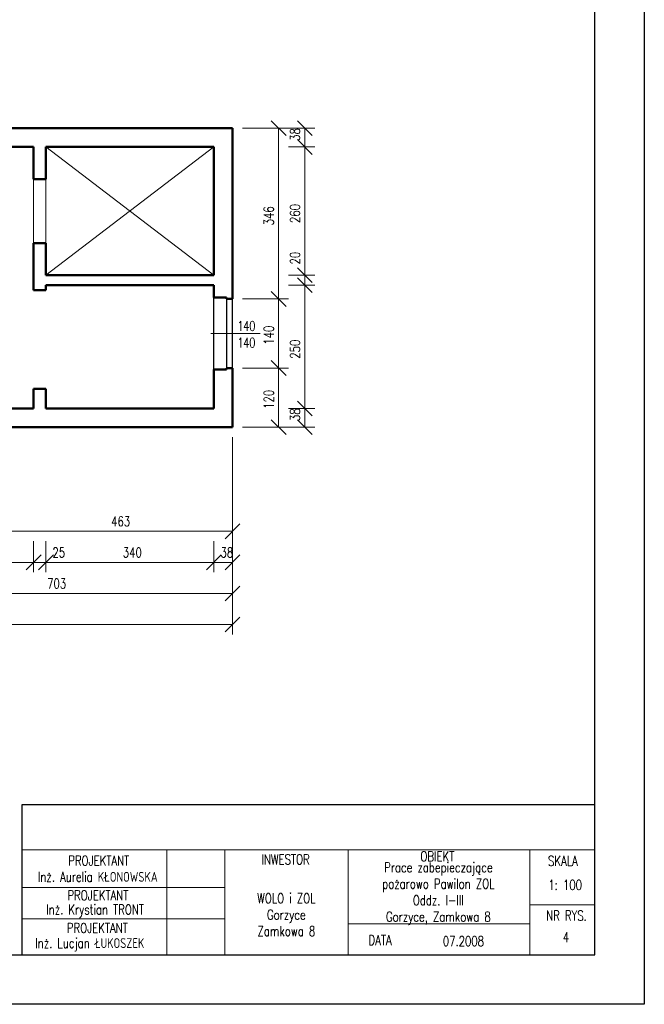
# Model space of a CAD drawing. Header units: millimetres. Extents: x -56112 to 30506, y -136199 to -2178.
# Tile 15 of 45: x 17851 to 30506, y -136199 to -116246. Entities that reach past the tile are written whole.
import ezdxf
from ezdxf.enums import TextEntityAlignment as Align

# ---------------------------------------------------------------- set-up
doc = ezdxf.new("R2010")
doc.units = ezdxf.units.MM
doc.header["$LTSCALE"] = 10
doc.header["$MEASUREMENT"] = 0
doc.header["$PDMODE"] = 35
doc.layers.get('0').update_dxf_attribs({"lineweight": 15})
for name, color, linetype, lineweight in [('L001', 1, 'Continuous', 18), ('L002', 2, 'Continuous', 25), ('L003', 3, 'Continuous', 50)]:
    doc.layers.add(name, color=color, linetype=linetype, lineweight=lineweight)
doc.layers.add('L004', color=4, linetype='Continuous')
doc.styles.get("Standard").update_dxf_attribs({"font": 'simplex.shx', "width": 0.75, "height": 200})
doc.dimstyles.new('1_100', dxfattribs={"dimtxt": 200, "dimasz": 300, "dimexe": 200, "dimexo": 200, "dimgap": 100, "dimtad": 1, "dimdec": 0, "dimlfac": 0.1, "dimtxsty": 'Standard', "dimblk": 'OBLIQUE', "dimcen": 250, "dimdle": 2, "dimclrt": 2, "dimadec": 0, "dimazin": 0, "dimtfac": 1, "dimtdec": 0, "dimtmove": 1, "dimatfit": 3, "dimfxl": 1, "dimarcsym": 0})

# ---------------------------------------------------------------- blocks, each defined once
blk = doc.blocks.new('_Oblique')
at = {"layer": 'L004', "color": 0, "lineweight": -2}
blk.add_line((-0.5, -0.5), (0.5, 0.5), dxfattribs=at)
blk = doc.blocks.new('*D1693')
at = {"layer": 'Defpoints'}
for p in [(22164, -126203), (23630, -126203), (23630, -126336), (23098, -126583)]:
    blk.add_point(p, dxfattribs=at)
at = {"layer": 'L001'}
for p, q in [((22364, -126203), (23830, -126203)), ((23630, -126201), (23630, -126203)), ((23630, -126583), (23630, -126203)), ((23298, -126583), (23830, -126583)), ((23630, -126585), (23630, -126583))]:
    blk.add_line(p, q, dxfattribs=at)
at = {"layer": 'L001', "xscale": 300, "yscale": 300, "zscale": 300}
for p, rotation in [((23630, -126203), 270), ((23630, -126583), 90)]:
    blk.add_blockref('_Oblique', p, dxfattribs=dict(at, rotation=rotation))
at = {"layer": 'L001', "color": 2, "linetype": 'Continuous', "width": 0.75}
blk.add_text('38', height=200, rotation=90, dxfattribs=at).set_placement((23430, -126458), align=Align.MIDDLE_LEFT)
blk = doc.blocks.new('*D1694')
at = {"layer": 'Defpoints'}
for p in [(23098, -131883), (23630, -131883), (23630, -132016), (22164, -132263)]:
    blk.add_point(p, dxfattribs=at)
at = {"layer": 'L001'}
for p, q in [((23298, -131883), (23830, -131883)), ((23630, -131881), (23630, -131883)), ((23630, -132263), (23630, -131883)), ((22364, -132263), (23830, -132263)), ((23630, -132265), (23630, -132263))]:
    blk.add_line(p, q, dxfattribs=at)
at = {"layer": 'L001', "xscale": 300, "yscale": 300, "zscale": 300}
for p, rotation in [((23630, -131883), 270), ((23630, -132263), 90)]:
    blk.add_blockref('_Oblique', p, dxfattribs=dict(at, rotation=rotation))
at = {"layer": 'L001', "color": 2, "linetype": 'Continuous', "width": 0.75}
blk.add_text('38', height=200, rotation=90, dxfattribs=at).set_placement((23430, -132138), align=Align.MIDDLE_LEFT)
blk = doc.blocks.new('*D2023')
at = {"layer": 'Defpoints'}
for p in [(22164, -126203), (23098, -126203), (22897, -127982), (22164, -129663)]:
    blk.add_point(p, dxfattribs=at)
at = {"layer": 'L001'}
for p, q in [((22364, -126203), (23298, -126203)), ((23098, -129663), (23098, -126203)), ((22364, -129663), (23298, -129663))]:
    blk.add_line(p, q, dxfattribs=at)
at = {"layer": 'L001', "xscale": 300, "yscale": 300, "zscale": 300}
for p, rotation in [((23098, -126203), 90), ((23098, -129663), 270)]:
    blk.add_blockref('_Oblique', p, dxfattribs=dict(at, rotation=rotation))
at = {"layer": 'L001', "color": 2, "linetype": 'Continuous', "width": 0.75}
blk.add_text('346', height=200, rotation=90, dxfattribs=at).set_placement((22897, -128171), align=Align.MIDDLE_LEFT)
blk = doc.blocks.new('*D2024')
at = {"layer": 'Defpoints'}
for p in [(22164, -129663), (23098, -129663), (22897, -130412), (22164, -131063)]:
    blk.add_point(p, dxfattribs=at)
at = {"layer": 'L001'}
for p, q in [((22364, -129663), (23298, -129663)), ((23098, -131063), (23098, -129663)), ((22364, -131063), (23298, -131063))]:
    blk.add_line(p, q, dxfattribs=at)
at = {"layer": 'L001', "xscale": 300, "yscale": 300, "zscale": 300}
for p, rotation in [((23098, -129663), 90), ((23098, -131063), 270)]:
    blk.add_blockref('_Oblique', p, dxfattribs=dict(at, rotation=rotation))
at = {"layer": 'L001', "color": 2, "linetype": 'Continuous', "width": 0.75}
blk.add_text('140', height=200, rotation=90, dxfattribs=at).set_placement((22897, -130591), align=Align.MIDDLE_LEFT)
blk = doc.blocks.new('*D2025')
at = {"layer": 'Defpoints'}
for p in [(22164, -131063), (23098, -131063), (22897, -131712), (22164, -132263)]:
    blk.add_point(p, dxfattribs=at)
at = {"layer": 'L001'}
for p, q in [((22364, -131063), (23298, -131063)), ((23098, -132263), (23098, -131063)), ((22364, -132263), (23298, -132263))]:
    blk.add_line(p, q, dxfattribs=at)
at = {"layer": 'L001', "xscale": 300, "yscale": 300, "zscale": 300}
for p, rotation in [((23098, -131063), 90), ((23098, -132263), 270)]:
    blk.add_blockref('_Oblique', p, dxfattribs=dict(at, rotation=rotation))
at = {"layer": 'L001', "color": 2, "linetype": 'Continuous', "width": 0.75}
blk.add_text('120', height=200, rotation=90, dxfattribs=at).set_placement((22897, -131891), align=Align.MIDDLE_LEFT)
blk = doc.blocks.new('*D1698')
at = {"layer": 'Defpoints'}
for p in [(23630, -128842), (23098, -129183), (23630, -129183), (23098, -129383)]:
    blk.add_point(p, dxfattribs=at)
at = {"layer": 'L001'}
for p, q in [((23630, -128721), (23630, -129183)), ((23298, -129183), (23830, -129183)), ((23630, -129383), (23630, -129183)), ((23298, -129383), (23830, -129383)), ((23630, -129385), (23630, -129383))]:
    blk.add_line(p, q, dxfattribs=at)
at = {"layer": 'L001', "xscale": 300, "yscale": 300, "zscale": 300}
for p, rotation in [((23630, -129183), 270), ((23630, -129383), 90)]:
    blk.add_blockref('_Oblique', p, dxfattribs=dict(at, rotation=rotation))
at = {"layer": 'L001', "color": 2, "linetype": 'Continuous', "width": 0.75}
blk.add_text('20', height=200, rotation=90, dxfattribs=at).set_placement((23430, -128964), align=Align.MIDDLE_LEFT)
blk = doc.blocks.new('*D2026')
at = {"layer": 'Defpoints'}
for p in [(23098, -129383), (23630, -129383), (23429, -130682), (23098, -131883)]:
    blk.add_point(p, dxfattribs=at)
at = {"layer": 'L001'}
for p, q in [((23298, -129383), (23830, -129383)), ((23630, -131883), (23630, -129383)), ((23298, -131883), (23830, -131883))]:
    blk.add_line(p, q, dxfattribs=at)
at = {"layer": 'L001', "xscale": 300, "yscale": 300, "zscale": 300}
for p, rotation in [((23630, -129383), 90), ((23630, -131883), 270)]:
    blk.add_blockref('_Oblique', p, dxfattribs=dict(at, rotation=rotation))
at = {"layer": 'L001', "color": 2, "linetype": 'Continuous', "width": 0.75}
blk.add_text('250', height=200, rotation=90, dxfattribs=at).set_placement((23429, -130875), align=Align.MIDDLE_LEFT)
blk = doc.blocks.new('*D2027')
at = {"layer": 'Defpoints'}
for p in [(23098, -126583), (23630, -126583), (23429, -127932), (23098, -129183)]:
    blk.add_point(p, dxfattribs=at)
at = {"layer": 'L001'}
for p, q in [((23298, -126583), (23830, -126583)), ((23630, -129183), (23630, -126583)), ((23298, -129183), (23830, -129183))]:
    blk.add_line(p, q, dxfattribs=at)
at = {"layer": 'L001', "xscale": 300, "yscale": 300, "zscale": 300}
for p, rotation in [((23630, -126583), 90), ((23630, -129183), 270)]:
    blk.add_blockref('_Oblique', p, dxfattribs=dict(at, rotation=rotation))
at = {"layer": 'L001', "color": 2, "linetype": 'Continuous', "width": 0.75}
blk.add_text('260', height=200, rotation=90, dxfattribs=at).set_placement((23429, -128125), align=Align.MIDDLE_LEFT)
blk = doc.blocks.new('*D2028')
at = {"layer": 'Defpoints'}
for p in [(-43796, -129503), (22164, -132263), (-10767, -136061), (22164, -136262)]:
    blk.add_point(p, dxfattribs=at)
at = {"layer": 'L001'}
for p, q in [((-43796, -129703), (-43796, -136462)), ((22164, -132463), (22164, -136462)), ((-43796, -136262), (22164, -136262))]:
    blk.add_line(p, q, dxfattribs=at)
at = {"layer": 'L001', "xscale": 300, "yscale": 300, "zscale": 300, "rotation": 180}
blk.add_blockref('_Oblique', (-43796, -136262), dxfattribs=at)
at = {"layer": 'L001', "xscale": 300, "yscale": 300, "zscale": 300}
blk.add_blockref('_Oblique', (22164, -136262), dxfattribs=at)
at = {"layer": 'L001', "color": 2, "linetype": 'Continuous', "width": 0.75}
blk.add_text('6596', height=200, dxfattribs=at).set_placement((-11028, -136061), align=Align.MIDDLE_LEFT)
blk = doc.blocks.new('*D2031')
at = {"layer": 'Defpoints'}
for p in [(22164, -132263), (15134, -133163), (18600, -135431), (22164, -135632)]:
    blk.add_point(p, dxfattribs=at)
at = {"layer": 'L001'}
for p, q in [((22164, -132463), (22164, -135832)), ((15134, -133363), (15134, -135832)), ((15134, -135632), (22164, -135632))]:
    blk.add_line(p, q, dxfattribs=at)
at = {"layer": 'L001', "xscale": 300, "yscale": 300, "zscale": 300, "rotation": 180}
blk.add_blockref('_Oblique', (15134, -135632), dxfattribs=at)
at = {"layer": 'L001', "xscale": 300, "yscale": 300, "zscale": 300}
blk.add_blockref('_Oblique', (22164, -135632), dxfattribs=at)
at = {"layer": 'L001', "color": 2, "linetype": 'Continuous', "width": 0.75}
blk.add_text('703', height=200, dxfattribs=at).set_placement((18407, -135431), align=Align.MIDDLE_LEFT)
blk = doc.blocks.new('*D2032')
at = {"layer": 'Defpoints'}
for p in [(15134, -133163), (18134, -134372), (16661, -134834), (18134, -135002)]:
    blk.add_point(p, dxfattribs=at)
at = {"layer": 'L001'}
for p, q in [((15134, -133363), (15134, -135202)), ((18134, -134572), (18134, -135202)), ((15134, -135002), (18134, -135002))]:
    blk.add_line(p, q, dxfattribs=at)
at = {"layer": 'L001', "xscale": 300, "yscale": 300, "zscale": 300, "rotation": 180}
blk.add_blockref('_Oblique', (15134, -135002), dxfattribs=at)
at = {"layer": 'L001', "xscale": 300, "yscale": 300, "zscale": 300}
blk.add_blockref('_Oblique', (18134, -135002), dxfattribs=at)
at = {"layer": 'L001', "color": 2, "linetype": 'Continuous', "width": 0.75}
blk.add_text('300', height=200, dxfattribs=at).set_placement((16469, -134834), align=Align.MIDDLE_LEFT)
blk = doc.blocks.new('*D2039')
at = {"layer": 'Defpoints'}
for p in [(17534, -132263), (22164, -132263), (19898, -134171), (22164, -134372)]:
    blk.add_point(p, dxfattribs=at)
at = {"layer": 'L001'}
for p, q in [((17534, -132463), (17534, -134572)), ((22164, -132463), (22164, -134572)), ((17534, -134372), (22164, -134372))]:
    blk.add_line(p, q, dxfattribs=at)
at = {"layer": 'L001', "xscale": 300, "yscale": 300, "zscale": 300, "rotation": 180}
blk.add_blockref('_Oblique', (17534, -134372), dxfattribs=at)
at = {"layer": 'L001', "xscale": 300, "yscale": 300, "zscale": 300}
blk.add_blockref('_Oblique', (22164, -134372), dxfattribs=at)
at = {"layer": 'L001', "color": 2, "linetype": 'Continuous', "width": 0.75}
blk.add_text('463', height=200, dxfattribs=at).set_placement((19705, -134171), align=Align.MIDDLE_LEFT)
blk = doc.blocks.new('*D2040')
at = {"layer": 'Defpoints'}
for p in [(18384, -134372), (21784, -134372), (20133, -134801), (21784, -135002)]:
    blk.add_point(p, dxfattribs=at)
at = {"layer": 'L001'}
for p, q in [((18384, -134572), (18384, -135202)), ((21784, -134572), (21784, -135202)), ((18384, -135002), (21784, -135002))]:
    blk.add_line(p, q, dxfattribs=at)
at = {"layer": 'L001', "xscale": 300, "yscale": 300, "zscale": 300, "rotation": 180}
blk.add_blockref('_Oblique', (18384, -135002), dxfattribs=at)
at = {"layer": 'L001', "xscale": 300, "yscale": 300, "zscale": 300}
blk.add_blockref('_Oblique', (21784, -135002), dxfattribs=at)
at = {"layer": 'L001', "color": 2, "linetype": 'Continuous', "width": 0.75}
blk.add_text('340', height=200, dxfattribs=at).set_placement((19940, -134801), align=Align.MIDDLE_LEFT)
blk = doc.blocks.new('*D1743')
at = {"layer": 'Defpoints'}
for p in [(18134, -134372), (18384, -134372), (18384, -135002), (18635, -135002)]:
    blk.add_point(p, dxfattribs=at)
at = {"layer": 'L001'}
for p, q in [((18134, -134572), (18134, -135202)), ((18384, -134572), (18384, -135202)), ((18132, -135002), (18134, -135002)), ((18134, -135002), (18384, -135002)), ((18757, -135002), (18384, -135002))]:
    blk.add_line(p, q, dxfattribs=at)
at = {"layer": 'L001', "xscale": 300, "yscale": 300, "zscale": 300}
blk.add_blockref('_Oblique', (18134, -135002), dxfattribs=at)
at = {"layer": 'L001', "xscale": 300, "yscale": 300, "zscale": 300, "rotation": 180}
blk.add_blockref('_Oblique', (18384, -135002), dxfattribs=at)
at = {"layer": 'L001', "color": 2, "linetype": 'Continuous', "width": 0.75}
blk.add_text('25', height=200, dxfattribs=at).set_placement((18514, -134802), align=Align.MIDDLE_LEFT)
blk = doc.blocks.new('*D1744')
at = {"layer": 'Defpoints'}
for p in [(22164, -132263), (21784, -134372), (22041, -135002), (22164, -135002)]:
    blk.add_point(p, dxfattribs=at)
at = {"layer": 'L001'}
for p, q in [((22164, -132463), (22164, -135202)), ((21784, -134572), (21784, -135202)), ((21782, -135002), (21784, -135002)), ((21784, -135002), (22164, -135002)), ((22166, -135002), (22164, -135002))]:
    blk.add_line(p, q, dxfattribs=at)
at = {"layer": 'L001', "xscale": 300, "yscale": 300, "zscale": 300}
blk.add_blockref('_Oblique', (21784, -135002), dxfattribs=at)
at = {"layer": 'L001', "xscale": 300, "yscale": 300, "zscale": 300, "rotation": 180}
blk.add_blockref('_Oblique', (22164, -135002), dxfattribs=at)
at = {"layer": 'L001', "color": 2, "linetype": 'Continuous', "width": 0.75}
blk.add_text('38', height=200, dxfattribs=at).set_placement((21920, -134802), align=Align.MIDDLE_LEFT)

msp = doc.modelspace()

# ---------------------------------------------------------------- linework, layer by layer
at = {"color": 7, "linetype": 'Continuous'}
for p, q in [((17894.1, -133069.9, 0), (29505.6, -133069.9, 0)), ((20832.9, -133069.9, 0), (20832.9, -135199.4, 0)), ((22004.7, -133080.6, 0), (22004.7, -135189.8, 0)), ((24506.8, -133069.9, 0), (24506.8, -135199.4, 0)), ((28185.9, -133069.9, 0), (28186.1, -135199.4, 0)), ((17891.4, -133829.5, 0), (22004.7, -133829.5, 0)), ((29505.6, -134185.4, 0), (28186, -134185.4, 0)), ((17894.1, -134465.3, 0), (22004.7, -134465.3, 0)), ((24504.1, -134566, 0), (28185.9, -134566, 0))]:
    msp.add_line(p, q, dxfattribs=at)
at = {"layer": 'Defpoints'}
msp.add_3dface([(-51868.7, -106499.4, 0), (30505.6, -106499.4, 0), (30505.6, -136199.4, 0), (-51868.7, -136199.4, 0)], dxfattribs=at)
at = {"layer": 'L001'}
for p, q in [((18384, -121424.9), (21784, -118824.9)), ((18384, -118824.9), (21784, -121424.9)), ((18134, -119474.9), (18134, -120774.9)), ((18384, -119474.9), (18384, -120774.9)), ((21726.5, -122604.9), (22722.7, -122604.9))]:
    msp.add_line(p, q, dxfattribs=at)
at = {"layer": 'L002'}
for p, q in [((21784, -123334.9), (21784, -121874.9)), ((22044, -121904.9), (22044, -123304.9)), ((22164, -123304.9), (22164, -121904.9))]:
    msp.add_line(p, q, dxfattribs=at)
at = {"layer": 'L003'}
for p, q in [((15134, -118444.9), (22164, -118444.9)), ((22164, -118444.9), (22164, -121904.9)), ((15134, -118824.9), (18134, -118824.9)), ((18134, -118824.9), (18134, -119474.9)), ((18384, -118824.9), (21784, -118824.9)), ((18384, -118824.9), (18384, -119474.9)), ((21784, -118824.9), (21784, -121424.9)), ((18134, -119474.9), (18384, -119474.9)), ((18134, -120774.9), (18384, -120774.9)), ((18134, -120774.9), (18134, -121724.9)), ((18384, -120774.9), (18384, -121424.9)), ((18384, -121424.9), (21784, -121424.9)), ((18384, -121624.9), (21784, -121624.9)), ((18384, -121624.9), (18384, -121724.9)), ((21784, -121874.9), (21784, -121624.9)), ((18134, -121724.9), (18384, -121724.9)), ((21784, -121874.9), (22044, -121874.9)), ((22044, -121874.9), (22044, -121904.9)), ((22164, -121904.9), (22044, -121904.9)), ((22044, -123334.9), (22044, -123304.9)), ((22164, -123304.9), (22044, -123304.9)), ((22164, -123304.9), (22164, -124504.9)), ((21784, -123334.9), (22044, -123334.9)), ((21784, -123334.9), (21784, -124124.9)), ((18134, -123724.9), (18134, -124124.9)), ((18134, -123724.9), (18384, -123724.9)), ((18384, -123724.9), (18384, -124124.9)), ((17564, -124124.9), (18134, -124124.9)), ((18384, -124124.9), (21784, -124124.9)), ((17534, -124504.9), (22164, -124504.9))]:
    msp.add_line(p, q, dxfattribs=at)
at = {"layer": 'L004'}
for points in [[(29505.6, -107499.4, 0), (-50868.7, -107499.4, 0), (-50868.7, -135199.4, 0), (29505.6, -135199.4, 0)], [(17894.1, -135199.4, 0), (29505.6, -135199.4, 0), (29505.6, -132157.3, 0), (17894.1, -132157.3, 0)]]:
    msp.add_3dface(points, dxfattribs=at)

# ---------------------------------------------------------------- texts
at = {"color": 7, "char_height": 200, "attachment_point": 5, "line_spacing_factor": 0.602708}
for s, insert, width in [('OBIEKT', (26313, -133201.3, 0), 4433.472), ('PROJEKTANT', (19452.8, -133287.5, 0), 2364.519), ('INWESTOR', (23238.1, -133263, 0), 2733.975), ('SKALA', (28857, -133293, 0), 1266.706), ('1: 100', (28903, -133779.1, 0), 1199.71), ('PROJEKTANT', (19435, -133989.9, 0), 1700), ('NR RYS.', (28929.6, -134400.6, 0), 1636.162), ('PROJEKTANT', (19424, -134652.5, 0), 1700), ('DATA', (25153.7, -134898.1, 0), 1636.162), ('07.2008', (26841.2, -134919.8, 0), 2090.065), ('4', (28919.1, -134838.7, 0), 1461.147)]:
    msp.add_mtext(s, dxfattribs=dict(at, insert=insert, width=width))
at = {"color": 7, "char_height": 200, "attachment_point": 5}
for s, insert, width in [('Inż. Aurelia KŁONOWSKA', (19433.5, -133616.1, 0), 3050), ('Prace zabepieczające\\Ppożarowo Pawilon ZOL\\POddz. I-III\\PGorzyce, Zamkowa 8\\P ', (26333.7, -134123.6, 0), 4338.95), ('WOLO i ZOL\\PGorzyce \\PZamkowa 8', (23254.4, -134383.7, 0), 2499.395), ('Inż. Krystian TRONT', (19377.3, -134312.1, 0), 2837.742), ('Inż. Lucjan ŁUKOSZEK', (19270.5, -134992.4, 0), 2641.721)]:
    msp.add_mtext(s, dxfattribs=dict(at, insert=insert, width=width))
at = {"layer": 'L001', "width": 0.7}
for p in [(22444, -122612.3), (22444, -122951.7)]:
    msp.add_text('140', height=200, dxfattribs=at).set_placement(p, align=Align.BOTTOM_CENTER)

# ---------------------------------------------------------------- dimensions: what is measured, and where the dimension line sits
at = {"layer": 'L001'}
for base, p1, p2, picture, middle in [((23630, -118444.9), (23098.2, -118824.9), (22164, -118444.9), '*D1693', (23630, -118599.4)), ((23630, -121424.9), (23098.2, -121624.9), (23098.2, -121424.9), '*D1698', (23630, -121105.3)), ((23630, -124124.9), (22164, -124504.9), (23098.2, -124124.9), '*D1694', (23630, -124279.4))]:
    dim = msp.add_linear_dim(base=base, p1=p1, p2=p2, angle=90, dimstyle='1_100', dxfattribs=at)
    dim.commit()
    dim.dimension.update_dxf_attribs({"geometry": picture, "text_midpoint": middle, "dimtype": 160, "insert": (0, 7758.2)})
for base, p1, p2, picture, middle in [((23098.2, -118444.9), (22164, -121904.9), (22164, -118444.9), '*D2023', (22897.2, -120248.9)), ((23630, -118824.9), (23098.2, -121424.9), (23098.2, -118824.9), '*D2027', (23429, -120195.3)), ((23630, -121624.9), (23098.2, -124124.9), (23098.2, -121624.9), '*D2026', (23429, -122945.3)), ((23098.2, -121904.9), (22164, -123304.9), (22164, -121904.9), '*D2024', (22897.2, -122675.3)), ((23098.2, -123304.9), (22164, -124504.9), (22164, -123304.9), '*D2025', (22897.2, -123975.3))]:
    dim = msp.add_linear_dim(base=base, p1=p1, p2=p2, angle=90, dimstyle='1_100', override={"dimtad": 0}, dxfattribs=at)
    dim.commit()
    dim.dimension.update_dxf_attribs({"geometry": picture, "text_midpoint": middle, "dimtype": 160, "insert": (0, 7758.2)})
for base, p1, p2, picture, middle in [((22164, -128503.9), (-43796, -121744.9), (22164, -124504.9), '*D2028', (-10792, -128302.9)), ((22164, -127873.9), (15134, -125404.9), (22164, -124504.9), '*D2031', (18578.6, -127672.9)), ((22164, -126613.8), (17534, -124504.9), (22164, -124504.9), '*D2039', (19876.6, -126412.8)), ((18134, -127243.9), (15134, -125404.9), (18134, -126613.8), '*D2032', (16639.9, -127075.8)), ((21784, -127243.9), (18384, -126613.8), (21784, -126613.8), '*D2040', (20111.6, -127042.8))]:
    dim = msp.add_linear_dim(base=base, p1=p1, p2=p2, dimstyle='1_100', override={"dimtad": 0}, dxfattribs=at)
    dim.commit()
    dim.dimension.update_dxf_attribs({"geometry": picture, "text_midpoint": middle, "dimtype": 160, "insert": (0, 7758.2)})
for base, p1, p2, picture, middle in [((22164, -127243.9), (21784, -126613.8), (22164, -124504.9), '*D1744', (22019.5, -127243.9)), ((18384, -127243.9), (18134, -126613.8), (18384, -126613.8), '*D1743', (18614, -127243.9))]:
    dim = msp.add_linear_dim(base=base, p1=p1, p2=p2, dimstyle='1_100', dxfattribs=at)
    dim.commit()
    dim.dimension.update_dxf_attribs({"geometry": picture, "text_midpoint": middle, "dimtype": 160, "insert": (0, 7758.2)})

doc.saveas('drawing.dxf')
